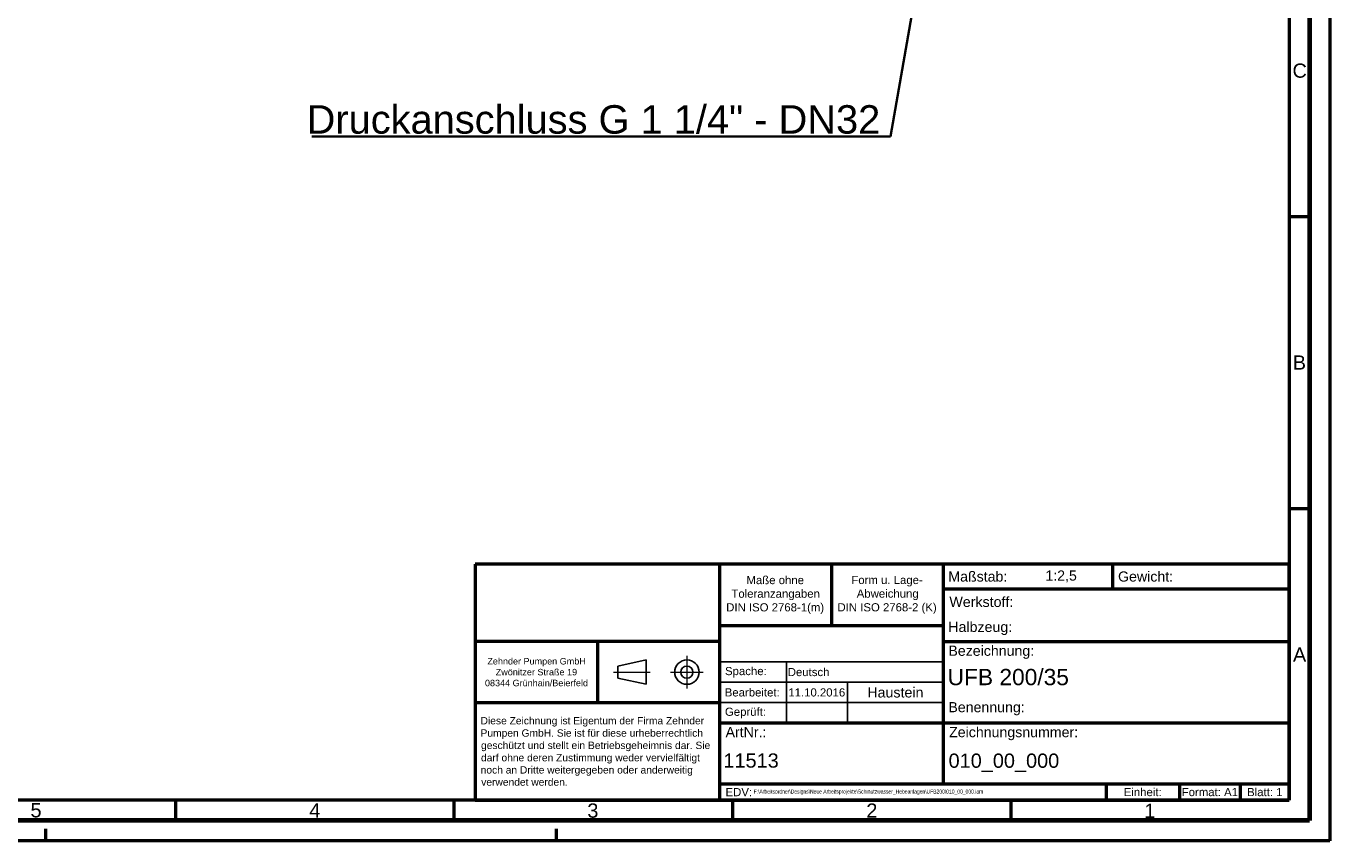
# Model space of a CAD drawing. Header units: millimetres. Extents: x 0 to 2103, y 0 to 1485.
# Tile 38 of 65: x 1302 to 2103, y 0 to 501. Entities that reach past the tile are written whole.
import ezdxf
from ezdxf.enums import TextEntityAlignment as Align

# ---------------------------------------------------------------- set-up
doc = ezdxf.new("R2010")
doc.units = ezdxf.units.MM
doc.header["$LTSCALE"] = 2.5
doc.layers.get('0').update_dxf_attribs({"lineweight": 25})
for name, color, linetype, lineweight in [('AM_1', 7, 'Continuous', 50), ('AM_5', 7, 'Continuous', 35), ('AM_6', 7, 'Continuous', 35), ('Sichtbare Kanten(DIN)', 7, 'Continuous', 50), ('Skizziergeometrie(DIN)', 7, 'Continuous', 50), ('Symbole(DIN)', 7, 'Continuous', 25)]:
    doc.layers.add(name, color=color, linetype=linetype, lineweight=lineweight)
doc.styles.add('1_8 mm', font='arial.ttf')
doc.styles.add('2 mm', font='arial.ttf')
doc.styles.add('2_5 mm', font='arial.ttf')
doc.styles.add('3_5 mm', font='arial.ttf')
doc.styles.add('Textstil139', font='arial.ttf')
doc.styles.add('Textstil158', font='arial.ttf', dxfattribs={"width": 0.7})
doc.styles.add('Textstil17', font='arial.ttf')
doc.styles.add('Textstil20', font='arial.ttf')
doc.styles.add('Textstil28', font='arial.ttf')
doc.styles.add('Textstil33', font='arial.ttf')
doc.dimstyles.new('Firmenstandard$7', dxfattribs={"dimscale": 2.5, "dimtxt": 3.5, "dimasz": 2.5, "dimexe": 2, "dimexo": 0, "dimgap": 0.8, "dimtad": 1, "dimrnd": 1e-08, "dimtxsty": '3_5 mm', "dimcen": 0.09, "dimdle": 10, "dimclrd": 256, "dimclre": 7, "dimclrt": 7, "dimadec": 0, "dimazin": 2, "dimtfac": 0.714286, "dimtdec": 3, "dimtmove": 0, "dimatfit": 3, "dimfxl": 1, "dimtolj": 1, "dimlwd": -1, "dimlwe": 25, "dimarcsym": 0})

# ---------------------------------------------------------------- blocks, each defined once
blk = doc.blocks.new('Schriftfelder Katalog_Zeichnung_Vorlage')
at = {"layer": 'AM_1'}
for p, q in [((150, 158), (150, 100)), ((177.5, 158), (177.5, 143)), ((205, 158), (205, 139)), ((150, 143), (205, 143)), ((205, 139), (205, 104)), ((90, 124), (150, 124)), ((263, 104), (263, 100))]:
    blk.add_line(p, q, dxfattribs=at)
at = {"layer": 'AM_1', "color": 7}
for p, q in [((205, 139), (290, 139)), ((245, 104), (245, 100)), ((278, 100), (278, 104)), ((150, 100), (290, 100))]:
    blk.add_line(p, q, dxfattribs=at)
at = {"layer": 'AM_1', "lineweight": 25}
for p, q in [((150, 134), (205, 134)), ((166.5, 129), (166.5, 134)), ((150, 129), (205, 129)), ((166.5, 129), (166.5, 119)), ((181.5, 129), (181.5, 119)), ((150, 124), (205, 124))]:
    blk.add_line(p, q, dxfattribs=at)
at = {"layer": 'Sichtbare Kanten(DIN)'}
for p, q in [((290, 158), (150, 158)), ((246.63, 152), (246.63, 158)), ((290, 100), (290, 158)), ((205, 152), (290, 152)), ((150, 119), (290, 119)), ((150, 104), (205, 104)), ((205, 104), (290, 104))]:
    blk.add_line(p, q, dxfattribs=at)
at = {"layer": 'Skizziergeometrie(DIN)', "color": 7}
for p, q in [((90, 158), (90, 100)), ((150, 158), (90, 158)), ((150, 139), (90, 139)), ((120, 139), (120, 124)), ((90, 100), (150, 100))]:
    blk.add_line(p, q, dxfattribs=at)
at = {"layer": 'Skizziergeometrie(DIN)', "color": 7, "linetype": 'Continuous', "lineweight": 18}
for p, q in [((142, 135.5), (142, 127.5)), ((124, 131.5), (133, 131.5)), ((138, 131.5), (146, 131.5))]:
    blk.add_line(p, q, dxfattribs=at)
at = {"layer": 'Skizziergeometrie(DIN)', "color": 7, "lineweight": 25}
for p, q in [((125, 133), (132, 134.5)), ((125, 130), (125, 133)), ((132, 134.5), (132, 128.5)), ((132, 128.5), (125, 130))]:
    blk.add_line(p, q, dxfattribs=at)
for radius in [3, 1.5]:
    blk.add_circle((142, 131.5), radius, dxfattribs=at)
at = {"layer": 'AM_6', "color": 179, "true_color": 0x262659}
for s, insert, char_height, width, attachment_point, style in [('Werkstoff: ', (206.5, 148.75), 2.5, 83.5, 4, '2_5 mm'), ('Einheit: ', (254, 102), 2, 18, 5, '2 mm'), ('\\fArial|b0|i0;\\H2.0000;Format: A1', (270.5, 102), 2, 15, 5, '3_5 mm'), ('\\fArial|b0|i0;\\H2.0000;Blatt: 1 ', (284, 102), 2, 12, 5, '3_5 mm')]:
    blk.add_mtext(s, dxfattribs=dict(at, insert=insert, char_height=char_height, width=width, attachment_point=attachment_point, style=style))
at = {"layer": 'AM_6', "color": 7, "insert": (151.5, 102), "char_height": 2, "width": 93.5, "attachment_point": 4, "style": '3_5 mm'}
blk.add_mtext('\\fArial|b0|i0;\\H2.0000;EDV:', dxfattribs=at)
at = {"layer": 'AM_6', "color": 7}
for tag, p, height, style in [('Schriftfeld_4_001', (156.64, 153.13), 2, 'Textstil20'), ('Schriftfeld_5_001', (182.41, 153.15), 2, 'Textstil20'), ('Schriftfeld_4_002', (152.94, 149.79), 2, 'Textstil20'), ('Schriftfeld_5_002', (183.73, 149.81), 2, 'Textstil20'), ('Schriftfeld_4_003', (151.66, 146.43), 2, 'Textstil20'), ('Schriftfeld_5_003', (179, 146.44), 2, 'Textstil20'), ('Schriftfeld_10_001', (206.25, 135.51), 2.49, 'Textstil17'), ('Schriftfeld_3_001', (92.97, 133.38), 1.59, 'Textstil139'), ('Schriftfeld_3_002', (95.03, 130.71), 1.59, 'Textstil139'), ('Schriftfeld_19_001', (151.37, 130.76), 2, 'Textstil20'), ('Text_1_001', (166.78, 130.52), 2, 'Textstil20'), ('BEZEICHNUNG_001', (206.06, 128.29), 4, 'Textstil28'), ('Schriftfeld_3_003', (92.38, 128.03), 1.59, 'Textstil139'), ('Schriftfeld_13_001', (151.3, 125.52), 2, 'Textstil20'), ('ERSTELLUNGSDATUM_001', (166.92, 125.51), 2, 'Textstil20'), ('KONSTRUKTEUR_001', (186.34, 125.27), 2.5, 'Textstil33'), ('Schriftfeld_14_001', (151.35, 120.76), 2, 'Textstil20'), ('Schriftfeld_15_001', (151.5, 115.51), 2.49, 'Textstil17'), ('<Auftragsnummer>_001', (150.97, 108.02), 3.5, '3_5 mm')]:
    blk.add_attdef(tag, p, '', height=height, dxfattribs=dict(at, style=style))
at = {"layer": 'AM_6', "color": 179, "true_color": 0x262659}
for tag, p, height, style in [('Schriftfeld_6_001', (206.24, 153.76), 2.49, 'Textstil17'), ('Haupt-Maßstab_001', (230.08, 154), 2.49, 'Textstil17'), ('Schriftfeld_7_001', (247.94, 153.76), 2.49, 'Textstil17'), ('Schriftfeld_9_001', (206.22, 141.37), 2.5, '2_5 mm'), ('Schriftfeld_11_001', (206.25, 121.64), 2.49, 'Textstil17'), ('Schriftfeld_12_001', (206.43, 115.51), 2.49, 'Textstil17'), ('REVISIONSNUMMER_001', (206.3, 107.98), 3.5, '3_5 mm')]:
    blk.add_attdef(tag, p, '', height=height, dxfattribs=dict(at, style=style))
for tag, style, p in [('Halbzeug', '2_5 mm', (223, 142.25)), ('BESTANDSNUMMER', 'Textstil33', (226.5, 122.52))]:
    blk.add_attdef(tag, text='', height=2.5, dxfattribs=dict(at, style=style)).set_placement(p, align=Align.MIDDLE_LEFT)
at = {"layer": 'AM_6', "color": 7, "style": 'Textstil20'}
blk.add_attdef('KONTROLLDATUM', text='', height=2, dxfattribs=at).set_placement((174, 121.5), align=Align.MIDDLE_CENTER)
at = {"layer": 'AM_6', "color": 7, "style": 'Textstil33'}
blk.add_attdef('KONSTR._GEN._VON', text='', height=2.5, dxfattribs=at).set_placement((181.5, 121.5), align=Align.MIDDLE_LEFT)
at = {"layer": 'AM_6', "color": 7, "style": 'Textstil158', "width": 0.7}
blk.add_attdef('DATEINAME_UND_PFAD_001', (158.42, 101.64), '', height=1, dxfattribs=at)
at = {"layer": 'Symbole(DIN)', "color": 7, "style": '1_8 mm'}
for tag, p in [('Schriftfeld_2_001', (91.31, 118.66)), ('Schriftfeld_2_002', (91.31, 115.63)), ('Schriftfeld_2_003', (91.42, 112.6)), ('Schriftfeld_2_004', (91.41, 109.57)), ('Schriftfeld_2_005', (91.33, 106.57)), ('Schriftfeld_2_006', (91.47, 103.57))]:
    blk.add_attdef(tag, p, '', height=1.8, dxfattribs=at)
blk = doc.blocks.new('Ränder DIN A1 (quer)')
at = {"layer": 'AM_1'}
for p, q in [((841, 594), (841, 0)), ((831, 584), (831, 10)), ((831, 153.5), (836, 153.5)), ((831, 81.75), (836, 81.75)), ((831, 10), (10, 10)), ((557.33, 10), (557.33, 5)), ((625.75, 10), (625.75, 5)), ((694.17, 10), (694.17, 5)), ((762.58, 10), (762.58, 5)), ((841, 0), (0, 0)), ((525.5, 0), (525.5, 3)), ((651, 0), (651, 3))]:
    blk.add_line(p, q, dxfattribs=at)
at = {"layer": 'AM_1', "linetype": 'Continuous', "lineweight": 70}
for p, q in [((836, 589), (836, 5)), ((836, 5), (5, 5))]:
    blk.add_line(p, q, dxfattribs=at)
at = {"layer": 'AM_6', "color": 7, "char_height": 3.5, "attachment_point": 5, "style": '3_5 mm'}
for s, insert, width in [('C', (833.57, 189.35), 5.2704), ('B', (833.49, 117.61), 5.2704), ('A', (833.55, 45.81), 5.2704), ('5', (523.08, 7.52), 68.3563), ('4', (591.58, 7.5), 68.3563), ('3', (659.9, 7.44), 68.3563), ('2', (728.44, 7.46), 68.3563), ('1', (796.74, 7.41), 68.3563)]:
    blk.add_mtext(s, dxfattribs=dict(at, insert=insert, width=width))

msp = doc.modelspace()

# ---------------------------------------------------------------- block references
at = {"xscale": 2.5, "yscale": 2.5, "zscale": 2.5}
msp.add_blockref('Ränder DIN A1 (quer)', (0, 0), dxfattribs=at)
msp.add_blockref('Schriftfelder Katalog_Zeichnung_Vorlage', (1352.5, -225), dxfattribs=at).add_auto_attribs({'Schriftfeld_11_001': 'Benennung:', 'Schriftfeld_10_001': 'Bezeichnung:', 'Schriftfeld_12_001': 'Zeichnungsnummer:', 'BEZEICHNUNG_001': 'UFB 200/35', 'REVISIONSNUMMER_001': '010_00_000', 'Schriftfeld_7_001': 'Gewicht:', 'Schriftfeld_3_001': 'Zehnder Pumpen GmbH', 'Schriftfeld_9_001': 'Halbzeug:', 'Schriftfeld_6_001': 'Maßstab:', 'KONSTRUKTEUR_001': 'Haustein', 'Schriftfeld_2_001': 'Diese Zeichnung ist Eigentum der Firma Zehnder', 'Schriftfeld_15_001': 'ArtNr.:', 'ERSTELLUNGSDATUM_001': '11.10.2016', 'Schriftfeld_14_001': 'Geprüft:', 'Schriftfeld_13_001': 'Bearbeitet:', 'Schriftfeld_4_001': 'Maße ohne', 'Schriftfeld_5_001': 'Form u. Lage-', 'Haupt-Maßstab_001': '1:2,5', '<Auftragsnummer>_001': '11513', 'DATEINAME_UND_PFAD_001': 'F:\\Arbeitsordner\\Designs\\Neue Arbeitsprojekte\\Schmutzwasser_Hebeanlagen\\UFB200\\010_00_000.iam', 'Schriftfeld_19_001': 'Spache:', 'Text_1_001': 'Deutsch', 'Schriftfeld_3_002': 'Zwönitzer Straße 19', 'Schriftfeld_3_003': '08344 Grünhain/Beierfeld', 'Schriftfeld_2_002': 'Pumpen GmbH. Sie ist für diese urheberrechtlich', 'Schriftfeld_2_003': 'geschützt und stellt ein Betriebsgeheimnis dar. Sie', 'Schriftfeld_2_004': 'darf ohne deren Zustimmung weder vervielfältigt', 'Schriftfeld_2_005': 'noch an Dritte weitergegeben oder anderweitig', 'Schriftfeld_2_006': 'verwendet werden.', 'Schriftfeld_4_002': 'Toleranzangaben', 'Schriftfeld_4_003': 'DIN ISO 2768-1(m)', 'Schriftfeld_5_002': 'Abweichung', 'Schriftfeld_5_003': 'DIN ISO 2768-2 (K)'})

# ---------------------------------------------------------------- texts
at = {"layer": 'AM_5', "color": 7, "insert": (1473.9107, 434.4405), "char_height": 17.5, "width": 352.427602, "attachment_point": 7, "style": '3_5 mm'}
msp.add_mtext('{\\fArial|b0|i0;\\H17.5000;Druckanschluss G 1 1/4" - DN32}', dxfattribs=at)

# ---------------------------------------------------------------- leaders
at = {"layer": 'AM_5', "annotation_type": 0, "has_hookline": 1, "hookline_direction": 1, "text_width": 349.2599}
msp.add_leader([(1874.0926, 670.683), (1832.5883, 432.9822), (1826.3383, 432.9822)], dimstyle='Firmenstandard$7', override={"dimgap": 0, "dimtad": 1}, dxfattribs=at)

doc.saveas('drawing.dxf')
